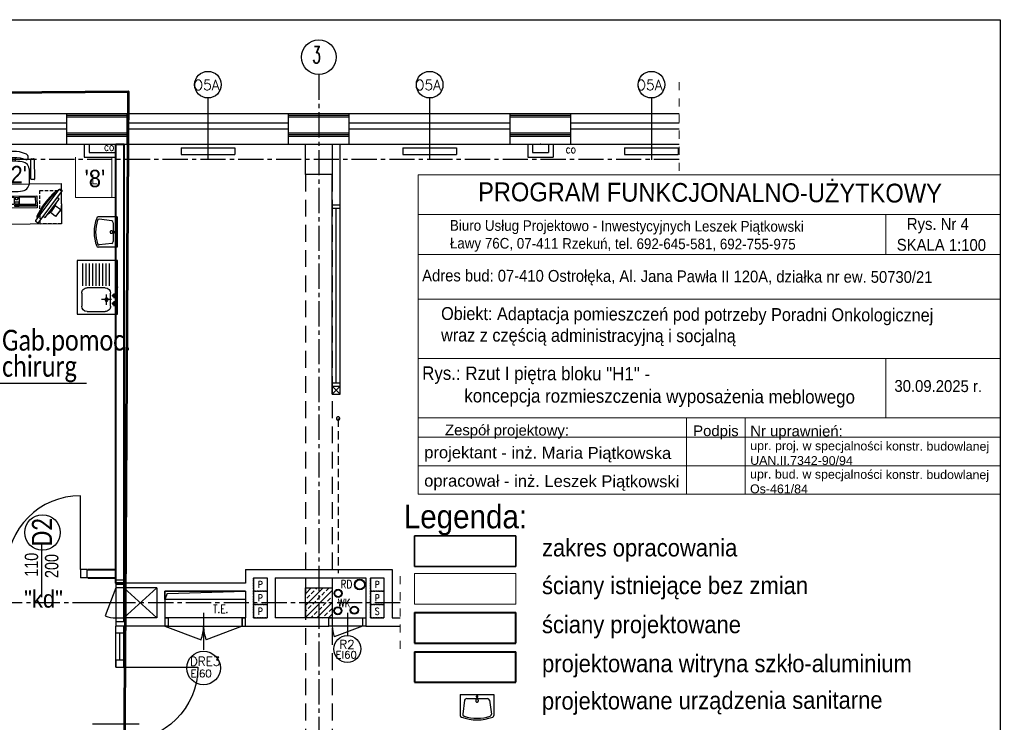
# Model space of a CAD drawing. Header units: millimetres. Extents: x 20447 to 23253, y -8211 to -4238.
# Tile 22 of 22: x 21757 to 23223, y -5283 to -4238. Entities that reach past the tile are written whole.
import ezdxf
from ezdxf.enums import TextEntityAlignment as Align

# ---------------------------------------------------------------- set-up
doc = ezdxf.new("R2010")
doc.units = ezdxf.units.MM
for name, pattern in [('CENTER2', [1.125, 0.75, -0.125, 0.125, -0.125]), ('DASHED', [0.75, 0.5, -0.25]), ('HIDDEN2', [0.1875, 0.125, -0.0625]), ('Przerywana', [24, 12, -12])]:
    doc.linetypes.add(name, pattern=pattern)
for name, color, linetype, lineweight in [('__zakres', 10, 'Continuous', 35), ('P', 250, 'Continuous', 5), ('pfu moje', 95, 'Continuous', 40), ('szachty tabelki', 251, 'Continuous', 30), ('Wnętrze - Umeblowanie_Nr_pióra__4', 8, 'Continuous', 0), ('ŚCIANY_STARE', 250, 'Continuous', 25)]:
    doc.layers.add(name, color=color, linetype=linetype, lineweight=lineweight)
for name, color, linetype in [('_A_metki', 19, 'Continuous'), ('A_meble_wbud', 6, 'Continuous'), ('ddkanpodstropem', 3, 'HIDDEN2'), ('DOCIEPLENIE', 8, 'Continuous'), ('DRZWIOPIS', 250, 'Continuous'), ('GRAWITACJE', 1, 'HIDDEN2'), ('KRESKOWANIE', 250, 'Continuous'), ('ML-grzejniki', 3, 'Continuous'), ('OKNA', 250, 'Continuous'), ('OKNA_OPIS', 7, 'Continuous'), ('OPIS', 7, 'Continuous'), ('opis technologia', 250, 'Continuous'), ('opisy', 2, 'Continuous'), ('OPISY_ARCHITEKTURA', 7, 'Continuous'), ('OSIE', 1, 'CENTER2'), ('PODCIAGI', 251, 'DASHED'), ('s-piony c.o', 1, 'Continuous'), ('SCIANY_WEWNETRZNE', 5, 'Continuous'), ('SCIANY_ZEWNĘTRZNE', 5, 'Continuous'), ('SLUPY', 250, 'Continuous'), ('SLUSARKA', 7, 'Continuous'), ('STOLDRZWI', 7, 'Continuous'), ('SZACHTY_EL', 250, 'Continuous'), ('TABELKA', 7, 'Continuous'), ('TECHNOLOGIA', 5, 'Continuous'), ('TEKST', 6, 'Continuous'), ('URZĄDZ_SANIT', 4, 'Continuous'), ('URZĄDZENIA_SANITARNE', 3, 'Continuous'), ('WODKAN', 3, 'Continuous')]:
    doc.layers.add(name, color=color, linetype=linetype)
doc.styles.add('ARIAL', font='arial.ttf', dxfattribs={"width": 0.9})
doc.styles.add('MM', font='calibri.ttf', dxfattribs={"width": 0.6, "height": 15})
doc.styles.add('PITSIMP8', font='pitsimp8')
doc.styles.add('ROMAND', font='romand', dxfattribs={"height": 20})
doc.styles.add('ROMANS', font='ROMANS.shx', dxfattribs={"width": 0.6})
doc.linetypes.add('BATTING', pattern='A,0.0001,-0.1,[134,ltypeshp.shx,S=0.1,R=0,X=-0.1,Y=0],-0.2,[134,ltypeshp.shx,S=0.1,R=180,X=0.1,Y=0],-0.1', length=0.4001)
doc.linetypes.add('OGRODZENIE1', pattern='A,0.25,-0.1,[133,ltypeshp.shx,S=0.1,R=0,X=-0.1,Y=0],-0.1,1', length=1.45)
doc.linetypes.add('ZIGZAG', pattern='A,0.0001,-0.2,[131,ltypeshp.shx,S=0.2,R=0,X=-0.2,Y=0],-0.4,[131,ltypeshp.shx,S=0.2,R=180,X=0.2,Y=0],-0.2', length=0.8001)

# ---------------------------------------------------------------- blocks, each defined once
blk = doc.blocks.new('OKNO_SCIANA_1X1')
for p, q in [((0.5, 1.5), (0.5, -0.5)), ((0, 1), (1, 1)), ((0, 0.7), (1, 0.7)), ((0, 0.5), (1, 0.5)), ((0, 0), (1, 0))]:
    blk.add_line(p, q)
blk = doc.blocks.new('R2')
at = {"layer": 'DRZWIOPIS'}
blk.add_circle((-27.5, -34.1), 20, dxfattribs=at)
at = {"layer": 'STOLDRZWI'}
for p, q in [((-27.5, 19.8), (-27.5, -14.1)), ((-50, 12), (-50, 0)), ((-5, 0), (-47, -16.1)), ((-5, 12), (-5, 0))]:
    blk.add_line(p, q, dxfattribs=at)
blk.add_lwpolyline([(-55, 12), (0, 12), (0, 0), (-55, 0)], close=True, dxfattribs=at)
blk.add_arc((-5, 0), 45, 179.9982, 200.9717, dxfattribs=at)
at = {"style": 'ROMANS', "flags": 1}
blk.add_attdef('OPIS', (-27.5, -14.1), '', height=10, dxfattribs=at)
at = {"layer": 'DRZWIOPIS', "style": 'ROMAND'}
blk.add_attdef('SYMBOL', text='', height=13, dxfattribs=at).set_placement((-29, -33.7, -2.7), align=Align.MIDDLE)
blk = doc.blocks.new('OBUDOWA_CO')
for p, q in [((-19, 0), (-19, 19)), ((19, 19), (-19, 19)), ((19, 0), (19, 19)), ((-12, 0), (-12, 12)), ((12, 12), (-12, 12)), ((12, 0), (12, 12))]:
    blk.add_line(p, q)
blk.add_point((0, 0))
blk = doc.blocks.new('DP170')
for p, q in [((12, 180), (72, 180)), ((34.8, 95), (-34.8, 95)), ((12, 10), (122, 10))]:
    blk.add_line(p, q)
for points in [[(0, 190), (0, 180), (12, 180), (12, 190)], [(0, 0), (0, 10), (12, 10), (12, 0)]]:
    blk.add_lwpolyline(points, close=True)
for centre, radius, start, end in [((12, 180), 60, 270, 0), ((12, 10), 110, 0.0018, 90.0018)]:
    blk.add_arc(centre, radius, start, end)
blk = doc.blocks.new('2DSAN314')
for p, q in [((-0.5, 0), (-0.5, 0.827)), ((-0.374, 0.224), (-0.427, 0.779)), ((0.374, 0.224), (0.427, 0.779)), ((0.5, 0), (0.5, 0.827)), ((0.5, 0), (-0.5, 0)), ((0.308, 0.167), (-0.308, 0.167))]:
    blk.add_line(p, q)
for points in [[(0.04, 0.245, 0.067459), (0.037, 0.268, 0.079812), (0.028, 0.287, 0.107118), (0.014, 0.3, 0.139889), (0, 0.305, 0.139889), (-0.014, 0.3, 0.107118), (-0.028, 0.287, 0.079812), (-0.037, 0.268, 0.067459), (-0.04, 0.245, 0.067459), (-0.037, 0.221, 0.079812), (-0.028, 0.202, 0.107118), (-0.014, 0.189, 0.139889), (0, 0.185, 0.139889), (0.014, 0.189, 0.107118), (0.028, 0.202, 0.079812), (0.037, 0.221, 0.067459)], [(0.024, 0.086, 0.067459), (0.022, 0.1, 0.079812), (0.017, 0.111, 0.107118), (0.009, 0.119, 0.139889), (0, 0.122, 0.139889), (-0.009, 0.119, 0.107118), (-0.017, 0.111, 0.079812), (-0.022, 0.1, 0.067459), (-0.024, 0.086, 0.067459), (-0.022, 0.071, 0.079812), (-0.017, 0.06, 0.107118), (-0.009, 0.052, 0.139889), (0, 0.05, 0.139889), (0.009, 0.052, 0.107118), (0.017, 0.06, 0.079812), (0.022, 0.071, 0.067459)]]:
    blk.add_lwpolyline(points, format="xyb", close=True)
for centre, radius, start, end in [((-0.433, 0.827), 0.0667, 117.5306, 180), ((0, -0.004), 1.004, 62.4694, 117.5306), ((0, -0.004), 0.938, 65.5218, 114.4782), ((0.433, 0.827), 0.0667, 0, 62.4694), ((-0.361, 0.788), 0.0667, 114.4782, 187.6882), ((0.361, 0.788), 0.0667, 352.3118, 65.5218), ((-0.308, 0.233), 0.0667, 187.6882, 270), ((0.308, 0.233), 0.0667, 270, 352.3118)]:
    blk.add_arc(centre, radius, start, end)
at = {"linetype": 'ByBlock', "style": 'PITSIMP8', "flags": 9}
for tag, p in [('RAUM/GRUPPE', (-0.231, 0.58)), ('BEZEICHNUNG', (-0.231, 0.6)), ('SPANNUNG/FREQUENZ', (-0.231, 0.3)), ('VOLUMENSTROM', (-0.231, 0.46)), ('DRUCK/-STUFE', (-0.231, 0.44)), ('TEMPERATUR', (-0.231, 0.36)), ('POS.NR.G-LV', (-0.231, 0.56)), ('ANSCHLUSS', (-0.231, 0.42)), ('SCHUTZART', (-0.231, 0.32)), ('DREHZAHL', (-0.231, 0.34)), ('KENNUNG', (-0.231, 0.5)), ('LEISTUNG', (-0.231, 0.48)), ('FABRIKAT', (-0.231, 0.54)), ('GROESSE', (-0.231, 0.4)), ('TYP', (-0.231, 0.52)), ('DN', (-0.231, 0.38)), ('GEWICHT', (-0.231, 0.28)), ('FREI', (-0.231, 0.26)), ('FREI', (-0.231, 0.24)), ('FREI', (-0.231, 0.22))]:
    blk.add_attdef(tag, text='', height=0.01, dxfattribs=at).set_placement(p, align=Align.MIDDLE)
blk = doc.blocks.new('Umywalka')
at = {"layer": 'URZĄDZ_SANIT', "xscale": 50, "yscale": 38, "zscale": 50, "rotation": 180}
blk.add_blockref('2DSAN314', (0, 0), dxfattribs=at)
blk = doc.blocks.new('FOTEL_DO_BIURKA1')
at = {"layer": 'TECHNOLOGIA'}
for p, q in [((-30.5, -19), (-30.5, 10.3)), ((-30, 10.8), (-25.7, 10.8)), ((-25.2, 10.3), (-25.2, -19)), ((-23, 1.2), (-25.1, 1.2)), ((-23, 13.9), (-23, -2.9)), ((24.2, 13.9), (24.2, -2.9)), ((24.2, 1.2), (26.3, 1.2)), ((26.2, 10.3), (26.2, -19.1)), ((31, 10.8), (26.7, 10.8)), ((31.5, -18.1), (31.5, 10.3)), ((-22.9, -4.8), (-25.1, -4.8)), ((24.1, -4.8), (26.3, -4.8)), ((-26.2, -20), (-29.5, -20)), ((-1.9, -21.9), (-1.9, -16.7)), ((3, -19.6), (-1.9, -19.6)), ((3, -21.9), (3, -16.7)), ((27.2, -20.1), (29.5, -20.1)), ((29.5, -20.1), (30.5, -20.1)), ((31.5, -18.1), (31.5, -19.1))]:
    blk.add_line(p, q, dxfattribs=at)
for centre, radius, start, end in [((-10.1, 14.9), 12.9, 99.7168, 185.5029), ((0.5, -76.7), 105.2, 82.9289, 97.0711), ((11.3, 14.9), 12.9, 354.4971, 80.2832), ((-30, 10.3), 0.5, 90, 180), ((-25.7, 10.3), 0.5, 360, 90), ((26.7, 10.3), 0.5, 90, 180), ((31, 10.3), 0.5, 360, 90), ((-10.4, -3.4), 12.6, 178.1589, 261.7138), ((11.6, -3.4), 12.6, 278.2862, 1.8411), ((-29.5, -19), 1, 180, 270), ((-26.2, -19), 1, 270, 360), ((-15.8, -22.2), 5.8, 138.4307, 251.0287), ((0.6, 38.9), 60.8, 250.108, 289.892), ((0.5, 16.4), 47.7, 247.6412, 292.9238), ((0.6, 82.6), 99.3, 262.596, 277.404), ((16.8, -22.1), 5.85, 292.7424, 39.9909), ((27.2, -19.1), 1, 180, 270), ((30.5, -19.1), 1, 270, 360)]:
    blk.add_arc(centre, radius, start, end, dxfattribs=at)
blk = doc.blocks.new('Monitor')
at = {"layer": 'TECHNOLOGIA', "color": 1}
for p, q in [((15, 10.8), (11.2, 10.8)), ((11.2, 10.8), (11.2, -23.6)), ((11.2, -23.6), (15, -23.6))]:
    blk.add_line(p, q, dxfattribs=at)
at = {"layer": 'TECHNOLOGIA'}
blk.add_lwpolyline([(15, -36.7), (15, 24), (18.2, 24, -0.414214), (19.8, 22.4), (19.8, -35.1, -0.414214), (18.2, -36.7)], format="xyb", close=True, dxfattribs=at)
at = {"layer": 'TECHNOLOGIA', "color": 1}
blk.add_lwpolyline([(10.2, -12.8), (0, -12.8), (0, 0), (10.2, 0)], dxfattribs=at)
for centre, radius, start, end in [((21.9, -6.4), 24, 88.6984, 94.9807), ((23.6, -6.4), 22.5, 96.4372, 99.7495), ((-102.5, -6.4), 125.6, 349.7304, 10.2272), ((-108.9, -6.3), 133.5, 349.6435, 10.3142), ((40.4, -6.4), 30.9, 161.2474, 198.7102), ((23.6, -6.4), 22.5, 260.2082, 263.5205), ((21.9, -6.4), 24, 264.977, 271.2593)]:
    blk.add_arc(centre, radius, start, end, dxfattribs=at)
blk = doc.blocks.new('KLAW')
at = {"layer": 'TECHNOLOGIA'}
for p, q in [((0, 0), (44.5, 0)), ((0, -18), (0, 0)), ((44.5, 0), (44.5, -18)), ((44.5, -18), (0, -18))]:
    blk.add_line(p, q, dxfattribs=at)
at = {"layer": 'TECHNOLOGIA', "color": 1}
for p, q in [((1.9, -2.6), (26.2, -2.6)), ((1.9, -4.4), (1.9, -2.6)), ((26.2, -4.4), (1.9, -4.4)), ((26.5, -6), (2, -6)), ((2, -6), (2, -16)), ((26.2, -2.6), (26.2, -4.4)), ((26.5, -16), (26.5, -6)), ((27.2, -2.6), (33.2, -2.6)), ((27.2, -4.7), (27.2, -2.6)), ((33.2, -4.7), (27.2, -4.7)), ((27.2, -16.1), (27.2, -14.1)), ((27.2, -14.1), (29, -14.1)), ((27.3, -6), (33.2, -6)), ((27.3, -9.2), (27.3, -6)), ((33.2, -9.2), (27.3, -9.2)), ((29, -12.3), (31.4, -12.3)), ((29, -14.1), (29, -12.3)), ((31.4, -12.3), (31.4, -14.1)), ((31.4, -14.1), (33.2, -14.1)), ((33.2, -2.6), (33.2, -4.7)), ((33.2, -6), (33.2, -9.2)), ((33.2, -14.1), (33.2, -16.1)), ((42.5, -6), (34, -6)), ((34, -16), (34, -6)), ((42.5, -16), (42.5, -6)), ((2, -16), (26.5, -16)), ((33.2, -16.1), (27.2, -16.1)), ((34, -16), (42.5, -16))]:
    blk.add_line(p, q, dxfattribs=at)
blk = doc.blocks.new('Klawiatura')
at = {"layer": 'TECHNOLOGIA', "color": 1}
blk.add_blockref('KLAW', (-22.25, 0), dxfattribs=at)
blk = doc.blocks.new('A$C7F644541')
at = {"layer": 'SLUSARKA', "ltscale": 50}
for p, q in [((84.9, 164), (91.9, 171.1)), ((93.3, 155.6), (84.9, 164)), ((100.4, 162.6), (91.9, 171.1)), ((93.3, 155.6), (100.4, 162.6)), ((76.9, 98.4), (27.7, 147.7)), ((0, 79.2), (7.1, 86.3)), ((0, 79.2), (8.5, 70.7)), ((15.6, 77.8), (7.1, 86.3)), ((8.5, 70.7), (15.6, 77.8)), ((15.6, 77.8), (93.3, 0))]:
    blk.add_line(p, q, dxfattribs=at)
blk.add_arc((15.6, 77.8), 110, 315, 45, dxfattribs=at)
at = {"layer": 'ŚCIANY_STARE', "ltscale": 50}
for p, q in [((91.9, 171.1), (100.4, 162.6)), ((0, 79.2), (8.5, 70.7))]:
    blk.add_line(p, q, dxfattribs=at)
blk = doc.blocks.new('*U1666')
at = {"layer": '_A_metki', "color": 1}
for points in [[(50, 21.37), (50, -20)], [(-5.26, 0), (100.46, 0)]]:
    blk.add_lwpolyline(points, dxfattribs=at)
at = {"layer": '_A_metki', "insert": (46.18, -4), "char_height": 12, "width": 19.7618, "attachment_point": 3, "line_spacing_factor": 0.8, "style": 'MM'}
blk.add_mtext('{\\W0.8;m²}', dxfattribs=at)
at = {"layer": '_A_metki', "style": 'MM', "width": 0.8}
for tag, p in [('NAZWA 1', (52, 15)), ('NAZWA 2', (52, 0))]:
    blk.add_attdef(tag, text='', height=12, dxfattribs=at).set_placement(p, align=Align.BOTTOM_LEFT)
for tag, p in [('nr pom.', (48, 0)), ('POW', (24.18, -21.08))]:
    blk.add_attdef(tag, text='', height=12, dxfattribs=at).set_placement(p, align=Align.BOTTOM_RIGHT)
blk.add_attdef('POW.', text='', height=12, dxfattribs=at).set_placement((28, -4), align=Align.TOP_RIGHT)
at = {"layer": '_A_metki', "style": 'MM', "oblique": 15, "width": 0.8}
blk.add_attdef('posadzka', text='', height=12, dxfattribs=at).set_placement((52, -4), align=Align.TOP_LEFT)
blk = doc.blocks.new('SZACHT')
for p, q in [((0, 0), (0, 20)), ((0, 20), (20, 20)), ((20, 20), (20, 0)), ((20, 0), (0, 0))]:
    blk.add_line(p, q)
at = {"style": 'ROMANS', "width": 0.8}
blk.add_attdef('5', text='', height=10, dxfattribs=at).set_placement((10, 9.9), align=Align.MIDDLE)
blk = doc.blocks.new('A$7E991910392A35D')
at = {"layer": 'URZĄDZ_SANIT'}
for p, q in [((0, 60), (80, 60)), ((0, 0), (0, 60)), ((80, 60), (80, 0)), ((37.7, 51.9), (4.7, 51.9)), ((37.7, 46.9), (4.7, 46.9)), ((40.8, 18.4), (40.8, 45.4)), ((48.8, 53.4), (68.2, 53.4)), ((76.2, 45.4), (76.2, 18.4)), ((37.7, 41.9), (4.7, 41.9)), ((37.7, 36.9), (4.7, 36.9)), ((37.7, 31.9), (4.7, 31.9)), ((37.7, 26.9), (4.7, 26.9)), ((37.7, 21.9), (4.7, 21.9)), ((37.7, 16.9), (4.7, 16.9)), ((66, 16.3), (51, 16.3)), ((58.5, 8.8), (58.5, 23.8)), ((80, 0), (0, 0)), ((37.7, 11.9), (4.7, 11.9)), ((68.2, 10.4), (48.8, 10.4)), ((49.1, 5.7), (56.2, 5.7)), ((52.7, 2.6), (52.7, 8.5)), ((60.7, 5.7), (68, 5.7)), ((64.3, 2.6), (64.3, 8.5))]:
    blk.add_line(p, q, dxfattribs=at)
for centre, radius in [((58.5, 16.3), 2.5), ((52.7, 5.7), 1.76), ((64.3, 5.7), 1.76)]:
    blk.add_circle(centre, radius, dxfattribs=at)
for centre, start, end in [((48.8, 45.4), 90, 180), ((68.2, 45.4), 0, 90), ((48.8, 18.4), 180, 270), ((68.2, 18.4), 270, 0)]:
    blk.add_arc(centre, 8, start, end, dxfattribs=at)
blk.add_point((40, 0), dxfattribs=at)

msp = doc.modelspace()

# ---------------------------------------------------------------- hatches: boundary and pattern name
at = {"layer": 'KRESKOWANIE'}
h = msp.add_hatch(dxfattribs=at)
h.set_pattern_fill('BRASS', color=256, scale=50, angle=45, style=0)
h.set_pattern_definition([(45, (38061.459, -8976.495), (-8.838835, 8.838835), []), (45, (38057.04, -8972.075), (-8.838835, 8.838835), [6.25, -3.125])])
h.paths.add_polyline_path([(21542.5, -5083), (21522.5, -5083), (21522.5, -5105.5), (21542.5, -5105.5)])
h.paths.add_polyline_path([(21562.5, -5083), (21542.5, -5083), (21542.5, -5105.5), (21562.5, -5105.5)])
h.paths.add_polyline_path([(21542.5, -5105.5), (21522.5, -5105.5), (21522.5, -5128), (21542.5, -5128)])
h.paths.add_polyline_path([(21562.5, -5105.5), (21542.5, -5105.5), (21542.5, -5128), (21562.5, -5128)])
h.paths.add_polyline_path([(22202.5, -5083), (22182.5, -5083), (22182.5, -5105.5), (22202.5, -5105.5)])
h.paths.add_polyline_path([(22222.5, -5083), (22202.5, -5083), (22202.5, -5105.5), (22222.5, -5105.5)])
h.paths.add_polyline_path([(22202.5, -5105.5), (22182.5, -5105.5), (22182.5, -5128), (22202.5, -5128)])
h.paths.add_polyline_path([(22222.5, -5105.5), (22202.5, -5105.5), (22202.5, -5128), (22222.5, -5128)])

# ---------------------------------------------------------------- linework, layer by layer
for p, q in [((22697.5, -4354), (22697.5, -4446)), ((22577.5, -4377), (22738.8, -4377)), ((22577.5, -4390.8), (22738.8, -4390.8)), ((22577.5, -4400), (22738.8, -4400)), ((22577.5, -4423), (22738.8, -4423)), ((21789.8, -5015.5), (21789.8, -5085.2))]:
    msp.add_line(p, q)
at = {"layer": '__zakres', "linetype": 'OGRODZENIE1', "ltscale": 40}
for p, q in [((22344.9, -5005.8), (22344.9, -5051.2)), ((22344.9, -5005.8), (22495.8, -5005.8)), ((22495.8, -5051.2), (22495.8, -5005.8)), ((22344.9, -5051.2), (22495.8, -5051.2))]:
    msp.add_line(p, q, dxfattribs=at)
at = {"layer": '__zakres', "linetype": 'OGRODZENIE1', "lineweight": 53, "ltscale": 40}
msp.add_lwpolyline([(20698.6, -4354), (21918.7, -4344.4), (21912.5, -5443), (22388.9, -5450.1), (22388.9, -5862), (22577.5, -5862), (22577.5, -6180.2), (22433.5, -6180.2), (22433.5, -6436.3), (22810.2, -6436.3), (22810.2, -7932.1), (20698.6, -7932.1), (20698.6, -4354)], dxfattribs=at)
at = {"layer": 'A_meble_wbud', "ltscale": 50}
for p, q in [((21900.5, -5083), (21884.4, -5125)), ((21961.5, -5128), (21912.5, -5083)), ((21961.5, -5083), (21912.5, -5128)), ((21921, -5105.5), (21845.1, -5105.5))]:
    msp.add_line(p, q, dxfattribs=at)
for points in [[(21912.5, -5133), (21912.5, -5078), (21900.5, -5078), (21900.5, -5133)], [(21912.5, -5128), (21912.5, -5083), (21900.5, -5083), (21900.5, -5128)]]:
    msp.add_lwpolyline(points, close=True, dxfattribs=at)
msp.add_arc((21900.5, -5083), 45, 249.032, 270.0018, dxfattribs=at)
at = {"layer": 'ddkanpodstropem', "ltscale": 100}
msp.add_lwpolyline([(22228.7, -4831.1, 1), (22233.7, -4831.1, 1)], format="xyb", close=True, dxfattribs=at)
msp.add_lwpolyline([(22231.2, -4831.1), (22231.2, -5061.4)], dxfattribs=at)
at = {"layer": 'DOCIEPLENIE', "linetype": 'BATTING', "ltscale": 0.2}
for p, q in [((21827.5, -4377), (21917.4, -4377)), ((22157.5, -4377), (22247.4, -4377)), ((22487.5, -4377), (22577.4, -4377)), ((21827.5, -4406), (21917.5, -4406)), ((21827.5, -4411), (21917.5, -4411)), ((22157.5, -4406), (22247.5, -4406)), ((22157.5, -4411), (22247.5, -4411)), ((22487.5, -4406), (22577.5, -4406)), ((22487.5, -4411), (22577.5, -4411))]:
    msp.add_line(p, q, dxfattribs=at)
at = {"layer": 'DOCIEPLENIE', "linetype": 'ZIGZAG', "ltscale": 5}
for p, q in [((21827.5, -4379.5), (21917.4, -4379.5)), ((22157.5, -4379.5), (22247.4, -4379.5)), ((22487.5, -4379.5), (22577.4, -4379.5)), ((21827.5, -4408.5), (21917.5, -4408.5)), ((22157.5, -4408.5), (22247.5, -4408.5)), ((22487.5, -4408.5), (22577.5, -4408.5))]:
    msp.add_line(p, q, dxfattribs=at)
at = {"layer": 'DRZWIOPIS', "color": 250}
msp.add_line((21789.8, -5027.1), (21789.8, -5067.1), dxfattribs=at)
at = {"layer": 'DRZWIOPIS', "color": 1}
msp.add_circle((21791.3, -5000.8), 26.4, dxfattribs=at)
at = {"layer": 'DRZWIOPIS'}
msp.add_circle((22031, -5202.5), 25, dxfattribs=at)
at = {"layer": 'ML-grzejniki', "ltscale": 50}
for p, q in [((21997.5, -4428.1), (22077.5, -4428.1)), ((21997.5, -4428.1), (21997.5, -4438.1)), ((21997.5, -4438.1), (22077.5, -4438.1)), ((22077.5, -4428.1), (22077.5, -4438.1)), ((22327.5, -4428.1), (22407.5, -4428.1)), ((22327.5, -4428.1), (22327.5, -4438.1)), ((22327.5, -4438.1), (22407.5, -4438.1)), ((22407.5, -4428.1), (22407.5, -4438.1)), ((22657.5, -4428.1), (22737.5, -4428.1)), ((22657.5, -4428.1), (22657.5, -4438.1)), ((22657.5, -4438.1), (22737.5, -4438.1)), ((22737.5, -4428.1), (22737.5, -4438.1))]:
    msp.add_line(p, q, dxfattribs=at)
at = {"layer": 'OKNA_OPIS', "linetype": 'Continuous'}
for centre in [(22037.5, -4334.2), (22367.5, -4334.2), (22697.5, -4334.2)]:
    msp.add_circle(centre, 19.8, dxfattribs=at)
at = {"layer": 'OPISY_ARCHITEKTURA', "linetype": 'Przerywana', "lineweight": 9}
for p, q in [((22738.8, -4330.6), (22738.8, -4468.5)), ((22323.5, -5065.8), (22323.5, -5174.7))]:
    msp.add_line(p, q, dxfattribs=at)
at = {"layer": 'OSIE', "ltscale": 50}
for p, q in [((22202.5, -4319.1), (22202.5, -5886.9)), ((22202.5, -4319.1), (22202.5, -5886.9)), ((22738.8, -4445.5), (20526.5, -4445.5)), ((22323.5, -5105.5), (20526.5, -5105.5))]:
    msp.add_line(p, q, dxfattribs=at)
at = {"layer": 'P', "color": 0, "linetype": 'Continuous'}
for p, q in [((22344.9, -5061.9), (22344.9, -5107.2)), ((22344.9, -5061.9), (22495.8, -5061.9)), ((22495.8, -5107.2), (22495.8, -5061.9)), ((22344.9, -5107.2), (22495.8, -5107.2))]:
    msp.add_line(p, q, dxfattribs=at)
at = {"layer": 'pfu moje', "ltscale": 25}
for p, q in [((21858.5, -5056), (21900.5, -5056)), ((21858.5, -5068), (21900.5, -5068)), ((22345, -5120), (22345, -5165.4)), ((22345, -5120), (22495.9, -5120)), ((22495.9, -5165.4), (22495.9, -5120)), ((22345, -5165.4), (22495.9, -5165.4))]:
    msp.add_line(p, q, dxfattribs=at)
at = {"layer": 'pfu moje', "color": 5, "ltscale": 25}
for p, q in [((22345.1, -5178.2), (22345.1, -5223.5)), ((22345.1, -5178.2), (22495.9, -5178.2)), ((22495.9, -5223.5), (22495.9, -5178.2)), ((22345.1, -5223.5), (22495.9, -5223.5))]:
    msp.add_line(p, q, dxfattribs=at)
at = {"layer": 'pfu moje', "ltscale": 25}
msp.add_lwpolyline([(21900.5, -4423), (21912.5, -4423), (21912.5, -5076), (21900.5, -5076), (21900.5, -4423)], dxfattribs=at)
at = {"layer": 'PODCIAGI', "ltscale": 50}
for p, q in [((22182.5, -4468), (22182.5, -6103)), ((22222.5, -4783), (22222.5, -4468)), ((22222.5, -4468), (22222.5, -6103))]:
    msp.add_line(p, q, dxfattribs=at)
at = {"layer": 'SCIANY_WEWNETRZNE'}
for p, q in [((21853.5, -4423), (21853.5, -4442)), ((21860.5, -4423), (21860.5, -4435)), ((21860.5, -4435), (21900.5, -4435)), ((21853.5, -4442), (21900.5, -4442))]:
    msp.add_line(p, q, dxfattribs=at)
at = {"layer": 'SCIANY_ZEWNĘTRZNE'}
for p, q in [((21827.5, -4423), (21827.5, -4377)), ((21917.5, -4423), (21917.5, -4377)), ((22157.5, -4423), (22157.5, -4377)), ((22247.5, -4423), (22247.5, -4377)), ((22487.5, -4423), (22487.5, -4377)), ((22577.5, -4423), (22577.5, -4377)), ((21827.5, -4382), (21917.4, -4382)), ((22157.5, -4382), (22247.4, -4382)), ((22487.5, -4382), (22577.4, -4382)), ((21827.5, -4423), (21917.5, -4423)), ((22157.5, -4423), (22247.5, -4423)), ((22487.5, -4423), (22577.5, -4423))]:
    msp.add_line(p, q, dxfattribs=at)
at = {"layer": 'SLUPY'}
for points in [[(22182.5, -4423), (22222.5, -4423), (22222.5, -4468), (22182.5, -4468)], [(22182.5, -5083), (22222.5, -5083), (22222.5, -5128), (22182.5, -5128)]]:
    msp.add_lwpolyline(points, close=True, dxfattribs=at)
at = {"layer": 'SLUSARKA', "ltscale": 50}
for p, q in [((22222.5, -4782), (22222.5, -4513)), ((22222.5, -4513), (22234.5, -4513)), ((22234.5, -4782), (22234.5, -4513)), ((22222.5, -4518), (22234.5, -4518)), ((22228.5, -4653.5), (22228.5, -4518)), ((22228.5, -4777), (22228.5, -4653.5)), ((22222.5, -4778), (22234.5, -4778)), ((22222.5, -4782), (22222.5, -4783)), ((22222.5, -4783), (22234.5, -4783)), ((22222.5, -4795), (22222.5, -4783)), ((22222.5, -4783), (22234.5, -4783)), ((22222.5, -4795), (22234.5, -4783)), ((22234.5, -4795), (22222.5, -4783)), ((22234.5, -4783), (22234.5, -4782)), ((22234.5, -4795), (22234.5, -4783)), ((22222.5, -4795), (22234.5, -4795)), ((21900.5, -4985), (21900.5, -5076)), ((21912.5, -4985), (21912.5, -5076)), ((21900.5, -5071), (21912.5, -5071)), ((21900.5, -5201), (21900.5, -5140)), ((21912.5, -5201), (21912.5, -5140)), ((21900.5, -5150), (21912.5, -5150)), ((21906.5, -5191), (21906.5, -5150))]:
    msp.add_line(p, q, dxfattribs=at)
at = {"layer": 'STOLDRZWI'}
for p, q in [((22031, -5120.2), (22031, -5175.5)), ((21973.5, -5140), (22027.2, -5160.6)), ((22088.5, -5140), (22034.8, -5160.6))]:
    msp.add_line(p, q, dxfattribs=at)
for points in [[(22093.5, -5128), (21973.5, -5128), (21973.5, -5140), (22093.5, -5140)], [(22088.5, -5128), (21978.5, -5128), (21978.5, -5140), (22088.5, -5140)]]:
    msp.add_lwpolyline(points, close=True, dxfattribs=at)
for centre, start, end in [((21973.5, -5140), 339.0303, 0), ((22088.5, -5140), 180, 200.9697)]:
    msp.add_arc(centre, 57.5, start, end, dxfattribs=at)
at = {"layer": 'szachty tabelki', "lineweight": 5, "ltscale": 100}
for p, q in [((22350.3, -4468.5), (23216.5, -4468.5)), ((22350.3, -4468.5), (22350.3, -4943.5)), ((23216.5, -4468.5), (23216.5, -4943.5)), ((23046.5, -4527.7), (23046.5, -4586.8)), ((23046.5, -4741.9), (23046.5, -4830.3)), ((22749.8, -4830.3), (22749.8, -4943.5))]:
    msp.add_line(p, q, dxfattribs=at)
at = {"layer": 'szachty tabelki', "color": 18, "lineweight": 5, "ltscale": 100, "true_color": 0x000000}
for p, q in [((22350.3, -4527.7), (23216.5, -4527.7)), ((22350.3, -4586.8), (23216.5, -4586.8)), ((22350.3, -4653.5), (23216.5, -4653.5)), ((22350.3, -4741.9), (23216.5, -4741.9)), ((22350.3, -4830.3), (23216.5, -4830.3)), ((22837.2, -4830.3), (22837.2, -4943.5)), ((22350.3, -4859), (23216.5, -4859)), ((22350.3, -4901.3), (23216.5, -4901.3)), ((22350.3, -4943.5), (23216.5, -4943.5))]:
    msp.add_line(p, q, dxfattribs=at)
at = {"layer": 'SZACHTY_EL'}
for q in [(21973.5, -5100.5), (21973.5, -5100.5), (21973.5, -5100.5), (22093.5, -5088), (22093.5, -5088), (22093.5, -5088)]:
    msp.add_line((21976.9, -5091.4), q, dxfattribs=at)
msp.add_lwpolyline([(22093.5, -5100.5), (21973.5, -5100.5), (21973.5, -5088), (22093.5, -5088)], close=True, dxfattribs=at)
msp.add_lwpolyline([(22093.5, -5100.5), (21973.5, -5100.5), (21973.5, -5088), (22093.5, -5088)], close=True, dxfattribs=at)
msp.add_lwpolyline([(22093.5, -5100.5), (21973.5, -5100.5), (21973.5, -5088), (22093.5, -5088)], close=True, dxfattribs=at)
at = {"layer": 'TABELKA', "ltscale": 25}
for p, q in [((20446.6, -4237.5), (23216.5, -4237.5)), ((23216.5, -4237.5), (23216.5, -8146.4))]:
    msp.add_line(p, q, dxfattribs=at)
at = {"layer": 'TECHNOLOGIA'}
msp.add_lwpolyline([(21818.8, -4481.2), (21819.5, -4541.2), (21679.5, -4542.9), (21678.8, -4482.9)], close=True, dxfattribs=at)
at = {"layer": 'TECHNOLOGIA', "color": 1, "linetype": 'DASHED', "ltscale": 10}
msp.add_lwpolyline([(21818.9, -4491.4), (21819.5, -4541.2), (21787.7, -4541.6), (21787.1, -4491.8)], close=True, dxfattribs=at)
at = {"layer": 'TEKST'}
msp.add_circle((22202.5, -4293.2), 25.9, dxfattribs=at)
at = {"layer": 'Wnętrze - Umeblowanie_Nr_pióra__4'}
for p, q in [((21840.5, -4442), (21840.5, -4502)), ((21894.5, -4502), (21894.5, -4442)), ((21840.5, -4502), (21900.5, -4502))]:
    msp.add_line(p, q, dxfattribs=at)
at = {"layer": 'WODKAN'}
for centre, radius in [((22263.4, -5078.2), 8), ((22263.4, -5078.2), 7), ((22231.2, -5091.3), 6), ((22231.2, -5091.3), 5), ((22230.9, -5117.2), 6), ((22230.9, -5117.2), 5), ((22255.4, -5116.4), 6), ((22255.4, -5116.4), 5)]:
    msp.add_circle(centre, radius, dxfattribs=at)
at = {"layer": 'ŚCIANY_STARE'}
for p, q in [((21900.5, -4514), (21900.5, -4423)), ((21912.5, -4514), (21912.5, -4423)), ((22234.5, -4514), (22234.5, -4423)), ((22222.5, -4514), (22222.5, -4468)), ((22093.5, -5056), (22311.5, -5056)), ((22093.5, -5056), (22093.5, -5076)), ((22311.5, -5056), (22311.5, -5128)), ((22105.5, -5068), (22125.5, -5068)), ((22105.5, -5068), (22105.5, -5128)), ((22125.5, -5068), (22125.5, -5128)), ((22137.5, -5068), (22272.5, -5068)), ((22137.5, -5068), (22137.5, -5128)), ((22272.5, -5068), (22272.5, -5140)), ((22279.5, -5068), (22299.5, -5068)), ((22279.5, -5068), (22279.5, -5128)), ((22299.5, -5068), (22299.5, -5128)), ((21961.5, -5076), (21900.5, -5076)), ((21900.5, -5076), (21900.5, -5078)), ((21961.5, -5083), (21900.5, -5083)), ((22093.5, -5076), (21961.5, -5076)), ((21961.5, -5083), (21961.5, -5128)), ((21973.5, -5088), (21973.5, -5128)), ((22093.5, -5088), (21973.5, -5088)), ((22093.5, -5088), (22093.5, -5128)), ((21961.5, -5128), (21912.5, -5128)), ((21973.5, -5128), (21978.5, -5128)), ((21978.5, -5128), (21978.5, -5140)), ((22088.5, -5128), (22088.5, -5140)), ((22088.5, -5128), (22093.5, -5128)), ((22105.5, -5128), (22125.5, -5128)), ((22279.5, -5128), (22299.5, -5128)), ((22311.5, -5128), (22323.5, -5128)), ((21900.5, -5133), (21900.5, -5140)), ((21978.5, -5140), (21900.5, -5140)), ((22088.5, -5140), (22217.5, -5140)), ((22272.5, -5140), (22323.5, -5140))]:
    msp.add_line(p, q, dxfattribs=at)
at = {"layer": 'ŚCIANY_STARE', "ltscale": 50}
for p, q in [((22217.1, -5128), (22137.5, -5128)), ((22217.5, -5140), (22217.5, -5128))]:
    msp.add_line(p, q, dxfattribs=at)

# ---------------------------------------------------------------- block references
at = {"layer": '_A_metki'}
ref = msp.add_blockref('*U1666', (21596.3, -4778.3), dxfattribs=dict(at, xscale=2.592, yscale=2.592, zscale=2.592))
ref.add_attrib('NAZWA 2', 'chirurg', dxfattribs={"height": 31.1, "style": 'MM', "width": 0.8}).set_placement((21731.1, -4778.3), align=Align.BOTTOM_LEFT)
ref.add_attrib('NAZWA 1', 'Gab.pomoc.', dxfattribs={"height": 31.1, "style": 'MM', "width": 0.8}).set_placement((21731.1, -4739.4), align=Align.BOTTOM_LEFT)
ref.add_attrib('nr pom.', 'H1/220', dxfattribs={"height": 31.1, "style": 'MM', "width": 0.8}).set_placement((21720.7, -4778.3), align=Align.BOTTOM_RIGHT)
ref.add_attrib('POW.', '20,5', dxfattribs={"height": 31.1, "style": 'MM', "width": 0.8}).set_placement((21668.9, -4788.6), align=Align.TOP_RIGHT)
at = {"layer": 'GRAWITACJE', "linetype": 'Continuous'}
for p, values in [((22105.5, -5088), {'5': 'P'}), ((22279.5, -5088), {'5': 'P'}), ((22105.5, -5108), {'5': 'P'}), ((22279.5, -5108), {'5': 'P'}), ((22105.5, -5128), {'5': 'P'}), ((22279.5, -5128), {'5': 'S'})]:
    msp.add_blockref('SZACHT', p, dxfattribs=at).add_auto_attribs(values)
at = {"layer": 'OKNA', "xscale": 240, "yscale": 46.00000000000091, "zscale": 240}
for p in [(21587.5, -4423), (21917.5, -4423), (22247.5, -4423)]:
    msp.add_blockref('OKNO_SCIANA_1X1', p, dxfattribs=at)
at = {"layer": 'SCIANY_WEWNETRZNE', "rotation": 180}
msp.add_blockref('OBUDOWA_CO', (22532.5, -4423), dxfattribs=at)
at = {"layer": 'SLUSARKA', "ltscale": 50, "rotation": 134.9999999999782}
msp.add_blockref('A$C7F644541', (21913.8, -5012), dxfattribs=at)
at = {"layer": 'SLUSARKA', "ltscale": 50, "extrusion": (0, 0, -1), "zscale": -1, "rotation": 180}
msp.add_blockref('DP170', (-21900.5, -5191), dxfattribs=at)
at = {"layer": 'TECHNOLOGIA', "lineweight": 0, "rotation": 180.678613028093}
msp.add_blockref('FOTEL_DO_BIURKA1', (21748.8, -4464.9), dxfattribs=at)
at = {"layer": 'TECHNOLOGIA'}
for name, p, rotation in [('Monitor', (21810.8, -4530.2), 143.2770029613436), ('Klawiatura', (21761, -4517.9), 180.678613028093)]:
    msp.add_blockref(name, p, dxfattribs=dict(at, rotation=rotation))
at = {"layer": 'URZĄDZ_SANIT', "xscale": 0.9, "yscale": 0.9, "zscale": 0.9, "rotation": 270.0000000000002}
msp.add_blockref('Umywalka', (21902.2, -4553.6), dxfattribs=at)
at = {"layer": 'URZĄDZENIA_SANITARNE', "xscale": -1, "rotation": 89.99999999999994}
msp.add_blockref('A$7E991910392A35D', (21903, -4595.7), dxfattribs=at)
at = {"layer": 'URZĄDZENIA_SANITARNE', "rotation": 359.9999999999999}
msp.add_blockref('Umywalka', (22438.1, -5241.7), dxfattribs=at)
at = {"layer": 'ŚCIANY_STARE', "ltscale": 50}
ref = msp.add_blockref('R2', (22272.5, -5140), dxfattribs=at)
ref.add_attrib('SYMBOL', 'R2', dxfattribs={"layer": 'DRZWIOPIS', "height": 13, "style": 'ROMAND'}).set_placement((22244.4, -5167.4, -2.7), align=Align.MIDDLE)

# ---------------------------------------------------------------- texts
at = {"layer": 'DRZWIOPIS', "color": 250, "width": 0.8}
msp.add_text('L', height=15, dxfattribs=at).set_placement((21868.7, -4482.6), align=Align.CENTER)
for s, p in [('110', (21784.8, -5048.8)), ('200', (21814.9, -5050.7))]:
    msp.add_text(s, height=20, rotation=90, dxfattribs=at).set_placement(p, align=Align.CENTER)
at = {"layer": 'DRZWIOPIS', "style": 'ROMAND'}
for p in [(22227.5, -5188.3), (22011.5, -5216.3)]:
    msp.add_text('EI60', height=11, dxfattribs=at).set_placement(p)
at = {"layer": 'DRZWIOPIS', "color": 250, "style": 'MM', "width": 0.8}
msp.add_attdef('D2', text='oznaczenie', height=30, rotation=90, dxfattribs=at).set_placement((21790.4, -5000.3), align=Align.MIDDLE_CENTER)
at = {"layer": 'DRZWIOPIS', "style": 'ROMAND'}
msp.add_attdef('DRE3', text='', height=13, dxfattribs=at).set_placement((22033.3, -5192.5), align=Align.MIDDLE_CENTER)
at = {"layer": 'OKNA_OPIS', "linetype": 'Continuous', "style": 'ROMAND'}
for p in [(22016.2, -4342.2), (22345.8, -4342.2), (22675.4, -4342.2)]:
    msp.add_text('O5A', height=15, dxfattribs=at).set_placement(p)
at = {"layer": 'OPIS', "color": 18, "insert": (22397.7, -4535.7), "char_height": 15.84, "width": 588.365, "attachment_point": 1, "rotation": 359.8164, "style": 'ARIAL'}
msp.add_mtext('Biuro Usług Projektowo - Inwestycyjnych Leszek Piątkowski\\PŁawy 76C, 07-411 Rzekuń, tel. 692-645-581, 692-755-975', dxfattribs=at)
at = {"layer": 'OPIS', "color": 18, "true_color": 0x000000, "attachment_point": 1, "rotation": 359.8164, "style": 'ARIAL'}
for s, insert, char_height, width in [('\\pxt4;Rys. Nr 4', (23077.8, -4532.6), 17.6, 165.463), ('SKALA 1:100', (23062.8, -4563.7), 17.6, 177.847), ('\\pxt4;Adres bud: 07-410 Ostrołęka, Al. Jana Pawła II 120A, działka nr ew. 50730/21\\P\\pxt4;', (22356.4, -4609.4), 17.5, 888.619), ('\\pxt1,2,4;Rys.: Rzut I piętra bloku "H1" - \\P\\pxt1,2,4;         koncepcja rozmieszczenia wyposażenia meblowego', (22356.4, -4753.5), 20, 902.368), ('\\pxt4;30.09.2025 r.', (23059.3, -4773.8), 17.6, 152.298)]:
    msp.add_mtext(s, dxfattribs=dict(at, insert=insert, char_height=char_height, width=width))
at = {"layer": 'OPIS', "color": 18, "true_color": 0x000000, "insert": (22384.6, -4665.2), "char_height": 19.2, "attachment_point": 1, "rotation": 359.8164, "style": 'ARIAL'}
msp.add_mtext('\\pxt4;Obiekt: Adaptacja pomieszczeń pod potrzeby Poradni Onkologicznej \\P\\pxt4;wraz z częścią administracyjną i socjalną', dxfattribs=at)
at = {"layer": 'OPIS', "color": 18, "attachment_point": 1, "rotation": 359.8164}
for s, insert, char_height, width in [('{\\fArial|b0|i0|c238|p34;Zespół projektowy:}', (22390.4, -4840.2), 15.84, 267.788), ('{\\fArial|b0|i0|c238|p34;Nr uprawnień:}', (22844.7, -4841.6), 15.84, 140.108), ('{\\fArial|b0|i0|c238|p34;upr. proj. w specjalności konstr. budowlanej\\PUAN.II.7342-90/94}', (22844.7, -4864.8), 13.2, 450.588), ('{\\fArial|b0|i0|c238|p34;upr. bud. w specjalności konstr. budowlanej\\POs-461/84}', (22844.5, -4907.1), 13.2, 450.588), ('{\\fArial|b0|i0|c238|p34;upr. bud. w specjalności konstr. budowlanej\\POs-461/84}', (22844.5, -4907.1), 13.2, 450.588)]:
    msp.add_mtext(s, dxfattribs=dict(at, insert=insert, char_height=char_height, width=width))
at = {"layer": 'OPIS', "color": 18, "linetype": 'Continuous', "ltscale": 12, "true_color": 0x000000, "insert": (22759.8, -4841.4), "char_height": 15.84, "width": 80.139, "attachment_point": 1, "rotation": 359.8164}
msp.add_mtext('{\\fArial|b0|i0|c238|p34;Podpis}', dxfattribs=at)
at = {"layer": 'OPIS', "color": 18, "true_color": 0x000000, "char_height": 17.6, "attachment_point": 1, "rotation": 359.8164}
for s, insert, width in [('\\pxt4;{\\fArial|b0|i0|c238|p34;projektant - inż. Maria Piątkowska}', (22359.5, -4872.6), 393.444), ('\\pxt4;{\\fArial|b0|i0|c238|p34;opracował - inż. Leszek Piątkowski}', (22359.4, -4914.8), 420.543), ('\\pxt4;{\\fArial|b0|i0|c238|p34;opracował - inż. Leszek Piątkowski}', (22359.4, -4914.8), 420.543)]:
    msp.add_mtext(s, dxfattribs=dict(at, insert=insert, width=width))
at = {"layer": 'opis technologia', "ltscale": 100, "char_height": 26, "width": 459.909, "attachment_point": 1, "style": 'ARIAL'}
for s, insert in [("\\pxt4;'2'", (21737.4, -4455.1)), ("\\pxt4;'8'", (21853.9, -4460.9))]:
    msp.add_mtext(s, dxfattribs=dict(at, insert=insert))
at = {"layer": 'opisy', "color": 18, "true_color": 0x000000, "attachment_point": 1, "style": 'ARIAL'}
for s, insert, char_height, width, rotation in [('\\pxt4;PROGRAM FUNKCJONALNO-UŻYTKOWY', (22439.6, -4479.6), 28, 951.027, 359.8164), ('\\pxt4;projektowane urządzenia sanitarne', (22534.6, -5238.5), 26, 798.898, 0.1836)]:
    msp.add_mtext(s, dxfattribs=dict(at, insert=insert, char_height=char_height, width=width, rotation=rotation))
for s, insert, char_height, width in [('\\pxt4;Legenda:', (22329, -4959.5), 35, 459.909), ('\\pxt4;zakres opracowania', (22534.7, -5010.4), 26, 459.909), ('\\pxt4;ściany istniejące bez zmian', (22534.7, -5066.5), 26, 798.898), ('\\pxt4;"kd"', (21763.9, -5086.6), 26, 459.909), ('\\pxt4;ściany projektowane', (22534.7, -5124.6), 26, 798.898), ('\\pxt4;projektowana witryna szkło-aluminium', (22534.8, -5182.7), 26, 798.898)]:
    msp.add_mtext(s, dxfattribs=dict(at, insert=insert, char_height=char_height, width=width))
at = {"layer": 's-piony c.o', "ltscale": 50, "style": 'ROMANS', "width": 0.8}
for p in [(21882.7, -4432.7), (21882.7, -4432.7), (21882.7, -4432.7), (22570.1, -4436.2), (22570.1, -4436.2), (22570.1, -4436.2)]:
    msp.add_text('co', height=12, dxfattribs=at).set_placement(p)
at = {"layer": 'TEKST', "style": 'ROMANS', "width": 0.6}
msp.add_text('3', height=25, dxfattribs=at).set_placement((22192.8, -4302.2))
at = {"layer": 'WODKAN', "linetype": 'Continuous', "style": 'ROMANS', "width": 0.8}
for s, p in [('RD', (22234.9, -5083.7)), ('WK', (22231.1, -5111.7)), ('T.E.', (22045.2, -5120.6))]:
    msp.add_text(s, height=12, dxfattribs=at).set_placement(p)

doc.saveas('drawing.dxf')
